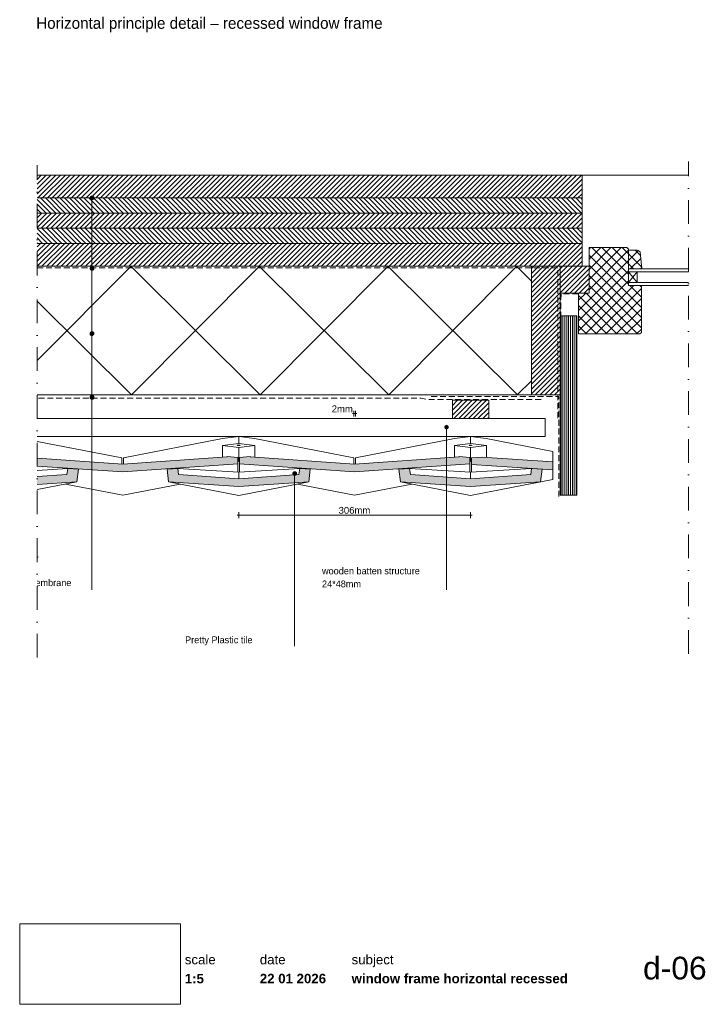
# Paper-space layout 'd-06 window frame horizontal recessed (1)' of a CAD drawing. Header units: millimetres. Extents: x 14 to 195, y 11 to 271.
import ezdxf
from ezdxf.xclip import XClip

# ---------------------------------------------------------------- set-up
doc = ezdxf.new("R2010")
doc.units = ezdxf.units.MM
doc.header["$MEASUREMENT"] = 0
doc.header["$XCLIPFRAME"] = 0
for name, pattern in [('B0302', [12.51, 6.26, -3.125, 0, -3.125]), ('B0701', [2.3412, 1.56, -0.7812]), ('Wipeout_Contour', [1000, 0, -1000])]:
    doc.linetypes.add(name, pattern=pattern)
for name, color, linetype in [('#01', 7, 'Continuous'), ('Dim - 1_50_100', 7, 'Continuous'), ('Info - 1_50_100', 7, 'Continuous'), ('Info - 1_5_10', 7, 'Continuous'), ('Info - Nederlands', 7, 'Continuous')]:
    doc.layers.add(name, color=color, linetype=linetype)
doc.styles.add('GENERATED_STYLE_1', font='HelveticaNeue.ttc')
doc.styles.add('GENERATED_STYLE_2', font='HelveticaNeue.ttc')
doc.styles.add('GENERATED_STYLE_3', font='Helvetica.ttc')
doc.styles.add('GENERATED_STYLE_4', font='txt')
picture_1 = doc.add_image_def('image1.png', size_in_pixel=(317, 159))
pattern_1 = [(315, (-1333.4984, 475.69565), (0.6363961, 0.6363961), [])]
pattern_2 = [(45, (-1333.4984, 475.69565), (-0.6363961, 0.6363961), [])]
pattern_3 = [(45, (-1333.4984, 475.6956), (-1.343503, 1.343503), []), (135, (-1333.4984, 475.6956), (1.343503, 1.343503), [])]

# ---------------------------------------------------------------- blocks, each defined once
blk = doc.blocks.new('Drawing_1_1', base_point=(-200, 60))
at = {"color": 2, "linetype": 'Continuous', "lineweight": 0}
for s, insert, char_height, attachment_point, style in [('\\A1;{\\pql;\\fHelvetica Neue|b0|i0|c0|p0;\\W1.000000;date}', (77.08, 24.14), 2.5, 1, 'GENERATED_STYLE_1'), ('\\A1;{\\pql;\\fHelvetica Neue|b0|i0|c0|p0;\\W1.000000;subject}', (101.31, 24.14), 2.5, 1, 'GENERATED_STYLE_1'), ('\\A1;{\\pqr;\\fHelvetica Neue|b0|i0|c0|p0;\\W1.000000;d-06}', (195, 23.65), 6, 3, 'GENERATED_STYLE_1'), ('\\A1;{\\pql;\\fHelvetica Neue|b1|i0|c0|p0;\\W1.000000;1:5}', (57.28, 19.12), 2.5, 1, 'GENERATED_STYLE_2'), ('\\A1;{\\pql;\\fHelvetica Neue|b1|i0|c0|p0;\\W1.000000;22 01 2026}', (77.08, 19.14), 2.5, 1, 'GENERATED_STYLE_2'), ('\\A1;{\\pql;\\fHelvetica Neue|b1|i0|c0|p0;\\W1.000000;window frame horizontal recessed}', (101.31, 19.14), 2.5, 1, 'GENERATED_STYLE_2')]:
    blk.add_mtext(s, dxfattribs=dict(at, insert=insert, char_height=char_height, attachment_point=attachment_point, style=style))
at = {"color": 254, "linetype": 'Wipeout_Contour', "lineweight": 0, "ltscale": 174.062972}
blk.add_wipeout([(13.71, 11.09), (56.11, 11.09), (56.11, 32.35), (13.71, 32.35)], dxfattribs=at)
at = {"color": 2, "linetype": 'Continuous', "lineweight": 0, "insert": (57.28, 24.14), "char_height": 2.5, "attachment_point": 1, "style": 'GENERATED_STYLE_1'}
blk.add_mtext('\\A1;{\\pql;\\fHelvetica Neue|b0|i0|c0|p0;\\W1.000000;scale}', dxfattribs=at)
at = {"color": 9, "lineweight": 0}
image = blk.add_image(picture_1, insert=(13.71, 11.09), size_in_units=(42.4, 21.27), dxfattribs=at)
image.set_boundary_path([(-0.5, -0.5), (316.5, 158.5)])
blk = doc.blocks.new('Drawing_2_1', base_point=(-1333.5, 475.7))
at = {"layer": '#01', "linetype": 'Continuous', "lineweight": 0, "true_color": 0x000000}
for points in [[(32.28, 224), (32.31, 223.81), (32.42, 223.64), (32.59, 223.54), (32.78, 223.5), (32.97, 223.54), (33.13, 223.64), (33.24, 223.81), (33.28, 224), (33.24, 224.19), (33.13, 224.35), (32.97, 224.46), (32.78, 224.5), (32.59, 224.46), (32.42, 224.35), (32.31, 224.19)], [(32.28, 224), (32.31, 223.81), (32.42, 223.64), (32.59, 223.54), (32.78, 223.5), (32.97, 223.54), (33.13, 223.64), (33.24, 223.81), (33.28, 224), (33.24, 224.19), (33.13, 224.35), (32.97, 224.46), (32.78, 224.5), (32.59, 224.46), (32.42, 224.35), (32.31, 224.19)], [(32.28, 205.36), (32.31, 205.17), (32.42, 205), (32.59, 204.9), (32.78, 204.86), (32.97, 204.9), (33.13, 205), (33.24, 205.17), (33.28, 205.36), (33.24, 205.55), (33.13, 205.71), (32.97, 205.82), (32.78, 205.86), (32.59, 205.82), (32.42, 205.71), (32.31, 205.55)], [(32.28, 205.36), (32.31, 205.17), (32.42, 205), (32.59, 204.9), (32.78, 204.86), (32.97, 204.9), (33.13, 205), (33.24, 205.17), (33.28, 205.36), (33.24, 205.55), (33.13, 205.71), (32.97, 205.82), (32.78, 205.86), (32.59, 205.82), (32.42, 205.71), (32.31, 205.55)], [(32.28, 188.15), (32.31, 187.95), (32.42, 187.79), (32.59, 187.68), (32.78, 187.65), (32.97, 187.68), (33.13, 187.79), (33.24, 187.95), (33.28, 188.15), (33.24, 188.34), (33.13, 188.5), (32.97, 188.61), (32.78, 188.65), (32.59, 188.61), (32.42, 188.5), (32.31, 188.34)], [(32.28, 188.15), (32.31, 187.95), (32.42, 187.79), (32.59, 187.68), (32.78, 187.65), (32.97, 187.68), (33.13, 187.79), (33.24, 187.95), (33.28, 188.15), (33.24, 188.34), (33.13, 188.5), (32.97, 188.61), (32.78, 188.65), (32.59, 188.61), (32.42, 188.5), (32.31, 188.34)], [(32.28, 171.33), (32.31, 171.14), (32.42, 170.98), (32.59, 170.87), (32.78, 170.83), (32.97, 170.87), (33.13, 170.98), (33.24, 171.14), (33.28, 171.33), (33.24, 171.52), (33.13, 171.68), (32.97, 171.79), (32.78, 171.83), (32.59, 171.79), (32.42, 171.68), (32.31, 171.52)], [(32.28, 171.33), (32.31, 171.14), (32.42, 170.98), (32.59, 170.87), (32.78, 170.83), (32.97, 170.87), (33.13, 170.98), (33.24, 171.14), (33.28, 171.33), (33.24, 171.52), (33.13, 171.68), (32.97, 171.79), (32.78, 171.83), (32.59, 171.79), (32.42, 171.68), (32.31, 171.52)], [(125.87, 163.47), (125.91, 163.28), (126.02, 163.11), (126.18, 163), (126.37, 162.97), (126.56, 163), (126.72, 163.11), (126.83, 163.28), (126.87, 163.47), (126.83, 163.66), (126.72, 163.82), (126.56, 163.93), (126.37, 163.97), (126.18, 163.93), (126.02, 163.82), (125.91, 163.66)], [(125.87, 163.47), (125.91, 163.28), (126.02, 163.11), (126.18, 163), (126.37, 162.97), (126.56, 163), (126.72, 163.11), (126.83, 163.28), (126.87, 163.47), (126.83, 163.66), (126.72, 163.82), (126.56, 163.93), (126.37, 163.97), (126.18, 163.93), (126.02, 163.82), (125.91, 163.66)], [(85.76, 151.2), (85.8, 151.01), (85.9, 150.84), (86.07, 150.73), (86.26, 150.7), (86.45, 150.73), (86.61, 150.84), (86.72, 151.01), (86.76, 151.2), (86.72, 151.39), (86.61, 151.55), (86.45, 151.66), (86.26, 151.7), (86.07, 151.66), (85.9, 151.55), (85.8, 151.39)], [(85.76, 151.2), (85.8, 151.01), (85.9, 150.84), (86.07, 150.73), (86.26, 150.7), (86.45, 150.73), (86.61, 150.84), (86.72, 151.01), (86.76, 151.2), (86.72, 151.39), (86.61, 151.55), (86.45, 151.66), (86.26, 151.7), (86.07, 151.66), (85.9, 151.55), (85.8, 151.39)]]:
    blk.add_hatch(color=18, dxfattribs=at).paths.add_polyline_path(points)
at = {"layer": '#01', "linetype": 'Continuous', "lineweight": 0, "true_color": 0xe4e7e8}
for points in [[(40.91, 153.7), (18.31, 155.27), (18.31, 153.19), (40.91, 151.62), (71.31, 153.73), (71.3, 155.48), (68.47, 155.67), (68.47, 155.62)], [(102.11, 153.7), (74.54, 155.62), (74.55, 155.67), (71.71, 155.48), (71.71, 153.73), (102.11, 151.62), (132.51, 153.73), (132.5, 155.48), (129.67, 155.67), (129.67, 155.62)], [(135.74, 155.57), (132.91, 155.38), (132.91, 153.63), (154.37, 152.21), (154.37, 154.29), (135.73, 155.52)], [(18.31, 150.39), (18.31, 148.3), (28.78, 149.01), (29.2, 152.34), (26.4, 152.53), (26.19, 150.92)], [(52.6, 152.34), (53.02, 149.01), (71.5, 147.77), (89.98, 149.01), (90.4, 152.34), (87.6, 152.53), (87.39, 150.92), (71.5, 149.85), (55.61, 150.92), (55.4, 152.53)], [(113.8, 152.34), (114.22, 149.01), (132.7, 147.77), (151.18, 149.01), (151.6, 152.34), (148.8, 152.53), (148.59, 150.92), (132.7, 149.85), (116.81, 150.92), (116.6, 152.53)]]:
    blk.add_hatch(color=254, dxfattribs=at).paths.add_polyline_path(points)
at = {"layer": 'Info - 1_50_100', "linetype": 'Continuous', "lineweight": 0, "true_color": 0x000000}
h = blk.add_hatch(dxfattribs=at)
h.set_pattern_fill('310_Naaldhout__01__0001', color=18, style=0, pattern_type=2)
h.set_pattern_definition(pattern_2)
h.paths.add_polyline_path([(162.17, 229.96), (18.31, 229.96), (18.31, 223.96), (162.17, 223.96)])
h = blk.add_hatch(dxfattribs=at)
h.set_pattern_fill('310_Naaldhout__02__0001', color=18, style=0, pattern_type=2)
h.set_pattern_definition(pattern_1)
h.paths.add_polyline_path([(162.17, 223.96), (18.31, 223.96), (18.31, 219.96), (162.17, 219.96)])
h = blk.add_hatch(dxfattribs=at)
h.set_pattern_fill('310_Naaldhout__01__0001', color=18, style=0, pattern_type=2)
h.set_pattern_definition(pattern_2)
h.paths.add_polyline_path([(162.17, 219.96), (18.31, 219.96), (18.31, 215.96), (162.17, 215.96)])
h = blk.add_hatch(dxfattribs=at)
h.set_pattern_fill('310_Naaldhout__02__0001', color=18, style=0, pattern_type=2)
h.set_pattern_definition(pattern_1)
h.paths.add_polyline_path([(162.17, 215.96), (18.31, 215.96), (18.31, 211.96), (162.17, 211.96)])
h = blk.add_hatch(dxfattribs=at)
h.set_pattern_fill('310_Naaldhout__01__0001', color=18, style=0, pattern_type=2)
h.set_pattern_definition(pattern_2)
h.paths.add_polyline_path([(162.17, 211.96), (18.31, 211.96), (18.31, 205.96), (162.17, 205.96)])
h = blk.add_hatch(dxfattribs=at)
h.set_pattern_fill('415_Isolatie_ruit_0001', color=18, style=0, pattern_type=2)
h.set_pattern_definition([(135.152, (43.207, 171.957), (16.8807, 16.9703), []), (225.152, (43.207, 171.957), (-17.0605, 16.9703), [])])
h.paths.add_polyline_path([(148.77, 205.96), (18.31, 205.96), (18.31, 171.96), (148.77, 171.96)])
h = blk.add_hatch(dxfattribs=at)
h.set_pattern_fill('310_Naaldhout__01__0001', color=18, style=0, pattern_type=2)
h.set_pattern_definition(pattern_2)
h.paths.add_polyline_path([(156.37, 171.96), (156.37, 205.96), (148.77, 205.96), (148.77, 171.96)])
h = blk.add_hatch(dxfattribs=at)
h.set_pattern_fill('310_Naaldhout__01__0001', color=18, style=0, pattern_type=2)
h.set_pattern_definition(pattern_2)
h.paths.add_polyline_path([(163.97, 198.87), (163.97, 205.96), (156.37, 205.96), (156.37, 198.87)])
h = blk.add_hatch(dxfattribs=at)
h.set_pattern_fill('325_Houtachtig_plaatmate_E0', color=18, style=0, pattern_type=2)
h.set_pattern_definition([(90, (158.5731, 256.825), (-0.5, 0), [])])
h.paths.add_polyline_path([(160.77, 192.88), (156.37, 192.88), (156.37, 145.5), (160.77, 145.5)])
at = {"layer": 'Info - 1_5_10', "linetype": 'Continuous', "lineweight": 0, "true_color": 0x99a3a6}
h = blk.add_hatch(dxfattribs=at)
h.set_pattern_fill('305_Loofhout__02__0001', color=253, style=0, pattern_type=2)
h.set_pattern_definition(pattern_3)
h.paths.add_polyline_path([(161.17, 198.87), (161.17, 188.07), (177.37, 188.07), (177.77, 188.47), (177.77, 200.47), (177.57, 200.84), (174.37, 200.84), (174.37, 207.07), (174.37, 210.47), (173.97, 210.87), (163.97, 210.87), (163.97, 198.87)])
h = blk.add_hatch(dxfattribs=at)
h.set_pattern_fill('305_Loofhout__02__0001', color=253, style=0, pattern_type=2)
h.set_pattern_definition(pattern_3)
h.paths.add_polyline_path([(174.37, 205.24), (177.91, 205.24), (177.44, 209.73, 0.246914), (176.35, 210.16), (174.37, 210.16)])
h = blk.add_hatch(dxfattribs=at)
h.set_pattern_fill('310_Naaldhout__01__0001', color=253, style=0, pattern_type=2)
h.set_pattern_definition(pattern_2)
h.paths.add_polyline_path([(127.89, 165.76), (137.49, 165.76), (137.49, 170.56), (127.89, 170.56)])
at = {"layer": '#01', "color": 9, "linetype": 'Continuous', "lineweight": 0}
for p, q in [((162.17, 229.96), (190.24, 229.96)), ((32.78, 223.5), (32.78, 132.96)), ((32.78, 223.5), (32.78, 132.96)), ((32.78, 204.86), (32.78, 120.52)), ((32.78, 204.86), (32.78, 120.52)), ((176.63, 201.64), (174.37, 204.44)), ((176.63, 204.44), (174.37, 201.64)), ((32.78, 187.65), (32.78, 137.34)), ((32.78, 187.65), (32.78, 137.34)), ((32.78, 170.83), (32.78, 120.52)), ((32.78, 170.83), (32.78, 120.52)), ((126.37, 162.97), (126.37, 120.52)), ((126.37, 162.97), (126.37, 120.52)), ((40.7, 155.39), (18.31, 159.7)), ((67.26, 160.42), (41.1, 155.39)), ((71.5, 160.96), (67.26, 160.42)), ((67.26, 158.64), (71.5, 159.17)), ((67.26, 155.53), (67.26, 158.64)), ((71.5, 158.1), (67.26, 158.64)), ((71.1, 158.64), (71.22, 158.67)), ((71.22, 158.6), (71.1, 158.64)), ((71.22, 158.67), (71.5, 158.69)), ((71.5, 158.58), (71.22, 158.6)), ((75.65, 160.44), (71.5, 160.96)), ((71.5, 159.17), (71.5, 160.96)), ((71.5, 159.17), (75.74, 158.64)), ((71.5, 158.69), (71.78, 158.67)), ((75.74, 158.64), (71.5, 158.1)), ((71.78, 158.6), (71.5, 158.58)), ((71.78, 158.67), (71.9, 158.64)), ((71.9, 158.64), (71.78, 158.6)), ((101.9, 155.39), (75.65, 160.44)), ((75.74, 158.64), (75.74, 155.53)), ((128.46, 160.42), (102.3, 155.39)), ((132.7, 160.96), (128.46, 160.42)), ((128.46, 158.64), (132.7, 159.17)), ((128.46, 155.48), (128.46, 158.64)), ((132.7, 158.1), (128.46, 158.64)), ((132.3, 158.64), (132.42, 158.67)), ((132.42, 158.6), (132.3, 158.64)), ((132.42, 158.67), (132.7, 158.69)), ((132.7, 158.58), (132.42, 158.6)), ((136.85, 160.44), (132.7, 160.96)), ((132.7, 159.17), (132.7, 160.96)), ((132.7, 159.17), (136.94, 158.64)), ((132.7, 158.69), (132.98, 158.67)), ((136.94, 158.64), (132.7, 158.1)), ((132.98, 158.67), (133.1, 158.64)), ((133.1, 158.64), (132.98, 158.6)), ((154.37, 157.07), (136.85, 160.44)), ((136.94, 158.64), (136.94, 155.44)), ((71.5, 154.42), (71.5, 158.1)), ((132.7, 154.42), (132.7, 158.1)), ((154.37, 154.29), (154.37, 157.07)), ((40.7, 153.72), (40.7, 155.39)), ((41.1, 155.39), (41.1, 153.7)), ((71.31, 154.45), (71.5, 154.42)), ((71.31, 153.73), (71.31, 151.58)), ((71.5, 154.42), (71.71, 154.46)), ((71.71, 153.73), (71.71, 151.58)), ((101.9, 153.72), (101.9, 155.39)), ((102.3, 155.39), (102.3, 153.7)), ((132.51, 154.45), (132.7, 154.42)), ((132.51, 153.73), (132.51, 151.58)), ((132.7, 154.42), (132.91, 154.46)), ((132.92, 153.64), (132.92, 151.6)), ((154.37, 149.63), (154.37, 154.29)), ((26.4, 152.53), (18.31, 152.04)), ((71.5, 151.56), (55.4, 152.53)), ((87.6, 152.53), (71.5, 151.56)), ((71.5, 151.56), (71.5, 149.85)), ((132.7, 151.56), (116.6, 152.53)), ((148.8, 152.53), (132.7, 151.56)), ((132.7, 151.56), (132.7, 149.85)), ((18.31, 146.99), (28.78, 149.01)), ((25.79, 148.38), (40.91, 145.47)), ((40.91, 145.47), (56.02, 148.38)), ((53.02, 149.01), (71.5, 145.44)), ((71.5, 145.44), (89.98, 149.01)), ((86.26, 150.7), (86.26, 105.67)), ((86.26, 150.7), (86.26, 105.67)), ((86.99, 148.38), (102.11, 145.47)), ((102.11, 145.47), (117.22, 148.38)), ((114.22, 149.01), (132.7, 145.44)), ((132.7, 145.44), (151.18, 149.01)), ((148.04, 148.4), (154.37, 149.63))]:
    blk.add_line(p, q, dxfattribs=at)
at = {"layer": '#01', "color": 2, "linetype": 'Continuous', "lineweight": 0}
for p, q in [((18.31, 155.27), (40.91, 153.7)), ((40.91, 153.7), (68.47, 155.62)), ((71.31, 153.73), (40.91, 151.62)), ((68.47, 155.62), (68.47, 155.67)), ((68.47, 155.67), (71.3, 155.48)), ((71.3, 155.48), (71.31, 153.73)), ((71.71, 155.48), (74.55, 155.67)), ((71.71, 153.73), (71.71, 155.48)), ((102.11, 151.62), (71.71, 153.73)), ((74.55, 155.67), (74.54, 155.62)), ((74.54, 155.62), (102.11, 153.7)), ((102.11, 153.7), (129.67, 155.62)), ((132.51, 153.73), (102.11, 151.62)), ((129.67, 155.62), (129.67, 155.67)), ((129.67, 155.67), (132.5, 155.48)), ((132.5, 155.48), (132.51, 153.73)), ((132.91, 155.38), (135.74, 155.57)), ((132.91, 153.63), (132.91, 155.38)), ((154.37, 152.21), (132.91, 153.63)), ((135.74, 155.57), (135.73, 155.52)), ((135.73, 155.52), (154.37, 154.29)), ((40.91, 151.62), (18.31, 153.19)), ((18.31, 150.39), (26.19, 150.92)), ((26.19, 150.92), (26.4, 152.53)), ((26.4, 152.53), (29.2, 152.34)), ((29.2, 152.34), (28.78, 149.01)), ((52.6, 152.34), (55.4, 152.53)), ((53.02, 149.01), (52.6, 152.34)), ((55.4, 152.53), (55.61, 150.92)), ((55.61, 150.92), (71.5, 149.85)), ((71.5, 149.85), (87.39, 150.92)), ((87.39, 150.92), (87.6, 152.53)), ((87.6, 152.53), (90.4, 152.34)), ((90.4, 152.34), (89.98, 149.01)), ((113.8, 152.34), (116.6, 152.53)), ((114.22, 149.01), (113.8, 152.34)), ((116.6, 152.53), (116.81, 150.92)), ((116.81, 150.92), (132.7, 149.85)), ((132.7, 149.85), (148.59, 150.92)), ((148.59, 150.92), (148.8, 152.53)), ((148.8, 152.53), (151.6, 152.34)), ((151.6, 152.34), (151.18, 149.01)), ((28.78, 149.01), (18.31, 148.3)), ((71.5, 147.77), (53.02, 149.01)), ((89.98, 149.01), (71.5, 147.77)), ((132.7, 147.77), (114.22, 149.01)), ((151.18, 149.01), (132.7, 147.77))]:
    blk.add_line(p, q, dxfattribs=at)
at = {"layer": '#01', "color": 2, "linetype": 'B0701', "lineweight": 0, "flags": 128}
for points in [[(18.31, 205.56), (155.76, 205.56), (155.76, 165.56)], [(161.17, 198.67), (156.57, 198.67), (156.37, 171.35)], [(155.95, 145.11), (155.95, 171.56), (121.83, 171.56)]]:
    blk.add_lwpolyline(points, dxfattribs=at)
at = {"layer": '#01', "color": 1, "linetype": 'Continuous', "lineweight": 0}
for centre in [(32.78, 224), (32.78, 224), (32.78, 205.36), (32.78, 205.36), (32.78, 188.15), (32.78, 188.15), (32.78, 171.33), (32.78, 171.33), (126.37, 163.47), (126.37, 163.47), (86.26, 151.2), (86.26, 151.2)]:
    blk.add_circle(centre, 0.5, dxfattribs=at)
at = {"layer": 'Dim - 1_50_100', "color": 1, "linetype": 'Continuous', "lineweight": 0}
for p, q in [((101.5, 167.03), (101.9, 167.03)), ((101.9, 166.28), (101.9, 167.78)), ((101.9, 167.03), (102.3, 167.03)), ((102.3, 166.28), (102.3, 167.78)), ((102.3, 167.03), (102.7, 167.03)), ((71.5, 139.47), (71.5, 140.97)), ((132.7, 139.47), (132.7, 140.97)), ((71.1, 140.22), (71.5, 140.22)), ((71.5, 140.22), (132.7, 140.22)), ((132.7, 140.22), (133.1, 140.22))]:
    blk.add_line(p, q, dxfattribs=at)
at = {"layer": 'Info - 1_50_100', "color": 3, "linetype": 'Continuous', "lineweight": 0}
for p, q in [((162.17, 205.96), (18.31, 205.96)), ((155.57, 171.96), (37.04, 171.96))]:
    blk.add_line(p, q, dxfattribs=at)
at = {"layer": 'Info - 1_50_100', "color": 9, "linetype": 'Continuous', "lineweight": 0, "flags": 128}
for points in [[(18.31, 229.96), (162.17, 229.96), (162.17, 223.96), (18.31, 223.96)], [(18.31, 223.96), (162.17, 223.96), (162.17, 219.96), (18.31, 219.96)], [(18.31, 219.96), (162.17, 219.96), (162.17, 215.96), (18.31, 215.96)], [(18.31, 215.96), (162.17, 215.96), (162.17, 211.96), (18.31, 211.96)], [(18.31, 211.96), (162.17, 211.96), (162.17, 205.96), (18.31, 205.96)], [(18.31, 165.76), (152.37, 165.76), (152.37, 160.96), (18.31, 160.96)]]:
    blk.add_lwpolyline(points, dxfattribs=at)
at = {"layer": 'Info - 1_50_100', "color": 1, "linetype": 'Continuous', "lineweight": 0, "flags": 128}
blk.add_lwpolyline([(18.31, 205.96), (148.77, 205.96), (148.77, 171.96), (18.31, 171.96)], dxfattribs=at)
at = {"layer": 'Info - 1_50_100', "color": 2, "linetype": 'Continuous', "lineweight": 0, "flags": 128}
blk.add_lwpolyline([(156.37, 171.96), (148.77, 171.96), (148.77, 205.96), (156.37, 205.96)], close=True, dxfattribs=at)
at = {"layer": 'Info - 1_50_100', "color": 9, "linetype": 'Continuous', "lineweight": 0, "flags": 128}
for points in [[(163.97, 198.87), (163.97, 205.96), (156.37, 205.96), (156.37, 198.87)], [(160.77, 192.88), (156.37, 192.88), (156.37, 145.5), (160.77, 145.5)]]:
    blk.add_lwpolyline(points, close=True, dxfattribs=at)
at = {"layer": 'Info - 1_50_100', "color": 2, "linetype": 'B0701', "lineweight": 0, "flags": 128}
blk.add_lwpolyline([(151.3, 170.8), (121.18, 170.8), (119.66, 171.13), (18.31, 171.13)], dxfattribs=at)
at = {"layer": 'Info - 1_5_10', "color": 2, "linetype": 'Continuous', "lineweight": 0, "flags": 128}
blk.add_lwpolyline([(161.17, 198.87), (163.97, 198.87), (163.97, 210.87), (173.97, 210.87), (174.37, 210.47), (174.37, 207.07), (174.37, 200.84), (177.57, 200.84), (177.77, 200.47), (177.77, 188.47), (177.37, 188.07), (161.17, 188.07)], close=True, dxfattribs=at)
blk.add_lwpolyline([(174.37, 205.24), (174.37, 210.16), (176.35, 210.16, -0.246914), (177.44, 209.73), (177.91, 205.24)], format="xyb", close=True, dxfattribs=at)
at = {"layer": 'Info - 1_5_10', "color": 9, "linetype": 'Continuous', "lineweight": 0, "flags": 128}
for points in [[(190.24, 205.24), (174.37, 205.24), (174.37, 204.44), (190.24, 204.44)], [(190.24, 201.64), (174.37, 201.64), (174.37, 200.84), (190.24, 200.84)]]:
    blk.add_lwpolyline(points, dxfattribs=at)
at = {"layer": 'Info - 1_5_10', "color": 1, "linetype": 'Continuous', "lineweight": 0, "flags": 128}
for points in [[(174.37, 201.64), (174.37, 204.44), (176.63, 204.44), (176.63, 201.64)], [(127.89, 165.76), (127.89, 170.56), (137.49, 170.56), (137.49, 165.76)]]:
    blk.add_lwpolyline(points, close=True, dxfattribs=at)
at = {"layer": 'Dim - 1_50_100', "color": 2, "linetype": 'Continuous', "lineweight": 0, "char_height": 1.8, "attachment_point": 7, "style": 'GENERATED_STYLE_3'}
for s, insert, width in [('\\A1;{\\pql;\\fHelvetica|b0|i0|c0|p0;\\W1.000000;2mm}', (96.05, 167.39), 5.6469), ('\\A1;{\\pql;\\fHelvetica|b0|i0|c0|p0;\\W1.000000;306mm}', (97.86, 140.58), 8.4735)]:
    blk.add_mtext(s, dxfattribs=dict(at, insert=insert, width=width))
at = {"layer": 'Info - Nederlands', "color": 2, "linetype": 'Continuous', "lineweight": 0, "char_height": 1.8, "attachment_point": 4, "style": 'GENERATED_STYLE_4'}
for s, insert, line_spacing_factor in [('\\A1;{\\pql;\\fWork Sans|b0|i0|c0|p0;\\W1.000000;wall\\P\\pql;\\fWork Sans|b0|i0|c0|p0;\\W1.000000;vapour barrier\\P\\pql;\\fWork Sans|b0|i0|c0|p0;\\C9;\\H1.000060x;\\W1.000000;insulation\\P\\pql;\\fWork Sans|b0|i0|c0|p0;\\C2;\\H0.999940x;\\W1.000000;waterproof membrane}', (3.81, 126.91), 1.064799), ('\\A1;{\\pql;\\fWork Sans|b0|i0|c0|p0;\\W1.000000;wooden batten structure\\P\\pql;\\fWork Sans|b0|i0|c0|p0;\\W1.000000;24*48mm}', (93.49, 123.77), 1.144272), ('\\A1;{\\pql;\\fWork Sans|b0|i0|c0|p0;\\W1.000000;wooden batten structure\\P\\pql;\\fWork Sans|b0|i0|c0|p0;\\W1.000000;24*48mm}', (93.49, 123.77), 1.144272)]:
    blk.add_mtext(s, dxfattribs=dict(at, insert=insert, line_spacing_factor=line_spacing_factor))
at = {"layer": 'Info - Nederlands', "color": 2, "linetype": 'Continuous', "lineweight": 0, "insert": (57.36, 107.04), "char_height": 1.8, "attachment_point": 4, "style": 'GENERATED_STYLE_4'}
blk.add_mtext('\\A1;{\\pql;\\fWork Sans|b0|i0|c0|p0;\\W1.000000;Pretty Plastic tile }', dxfattribs=at)
blk.add_mtext('\\A1;{\\pql;\\fWork Sans|b0|i0|c0|p0;\\W1.000000;Pretty Plastic tile }', dxfattribs=at)

psp = doc.layouts.new('d-06 window frame horizontal recessed (1)')

# ---------------------------------------------------------------- linework, layer by layer
at = {"layer": '#01', "color": 3, "linetype": 'B0302', "lineweight": 0}
for p, q in [((18.31, 102.63), (18.31, 232.63)), ((190.24, 103.63), (190.24, 233.63))]:
    psp.add_line(p, q, dxfattribs=at)

# ---------------------------------------------------------------- block references
at = {"color": 4, "linetype": 'Continuous', "lineweight": 0}
ref = psp.add_blockref('Drawing_2_1', (-1333.5, 475.7), dxfattribs=at)
XClip(ref).set_block_clipping_path([(18.3118260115, 79.4089153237), (190.2367454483, 238.8672037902)])
ref = psp.add_blockref('Drawing_1_1', (-200, 60), dxfattribs=at)
XClip(ref).set_block_clipping_path([(-287.3178906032, -75.7273941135), (502.7286062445, 56.3449743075)])

# ---------------------------------------------------------------- texts
at = {"layer": 'Info - 1_5_10', "color": 2, "linetype": 'Continuous', "lineweight": 0, "insert": (18.06, 267.72), "char_height": 3, "attachment_point": 7, "style": 'GENERATED_STYLE_4'}
psp.add_mtext('\\A1;{\\pql;\\fWork Sans|b0|i0|c0|p0;\\W1.000000;Horizontal principle detail – recessed window frame}', dxfattribs=at)

doc.saveas('drawing.dxf')
